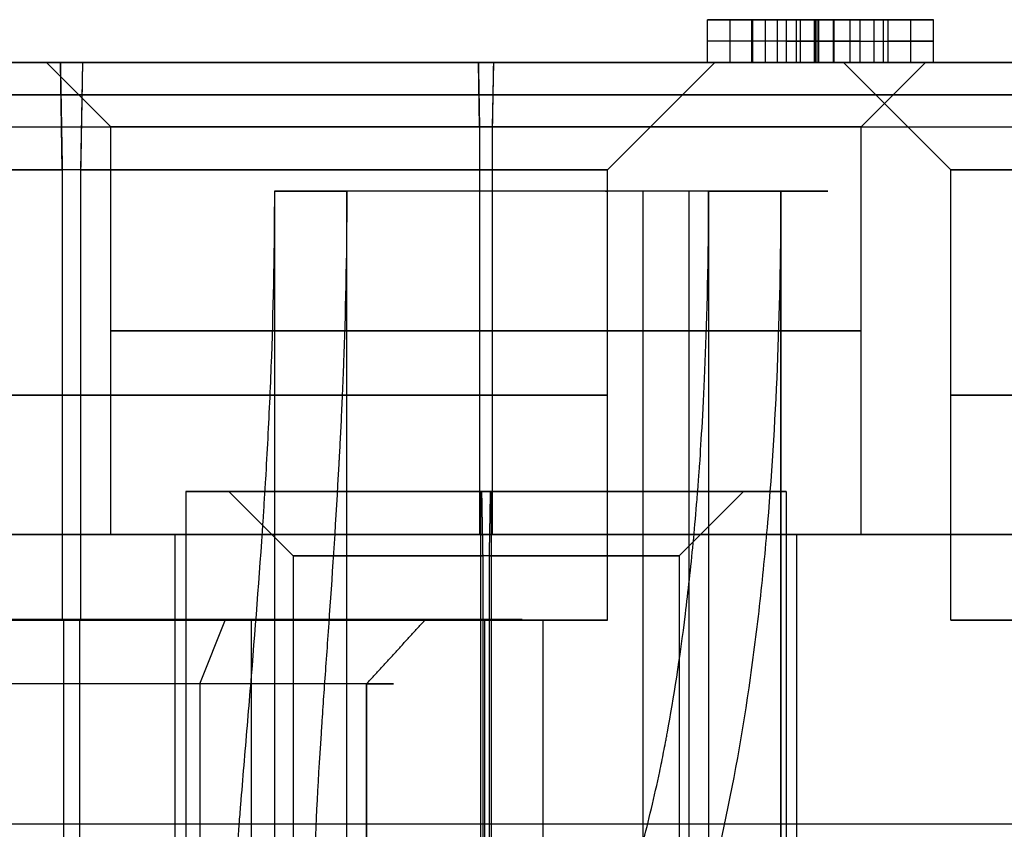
# Model space of a CAD drawing. Header units: millimetres. Extents: x 0 to 284, y -110 to 65.
# Tile 87 of 195: x 243.66 to 248.25, y -75.48 to -71.7. Entities that reach past the tile are written whole.
import ezdxf

# ---------------------------------------------------------------- set-up
doc = ezdxf.new("R2010")
doc.units = ezdxf.units.MM
doc.layers.add('Layer 01', color=7, linetype='Continuous', true_color=0x000000)

msp = doc.modelspace()

# ---------------------------------------------------------------- linework, layer by layer
at = {"layer": 'Layer 01'}
for p, q in [((246.9722, -71.9, 26.5306), (246.9722, -71.7, 26.5306)), ((247.2632, -71.7, 27.2905), (247.0719, -71.7, 27.2872)), ((247.073, -71.9, 27.2913), (247.073, -71.7, 27.2913)), ((247.1348, -71.7, 26.766), (247.1348, -71.9, 26.766)), ((247.2986, -71.7, 27.4356), (247.2986, -71.9, 27.4356)), ((247.3667, -71.9, 28.0553), (247.3667, -71.7, 28.0553)), ((247.3729, -71.9, 27.7045), (247.3729, -71.7, 27.7045)), ((247.3799, -71.7, 28.0555), (247.3863, -71.7, 27.6879)), ((247.3822, -71.9, 27.1695), (247.3822, -71.7, 27.1695)), ((247.3851, -71.9, 27.0028), (247.3851, -71.7, 27.0028)), ((247.3954, -71.7, 27.1697), (247.3983, -71.7, 27.0031)), ((247.4565, -71.9, 27.4383), (247.4565, -71.7, 27.4383)), ((247.6882, -71.7, 27.298), (247.4969, -71.7, 27.2946)), ((247.6435, -71.9, 26.7748), (247.6435, -71.7, 26.7748)), ((247.6869, -71.9, 27.302), (247.6869, -71.7, 27.302)), ((247.8142, -71.9, 26.5453), (247.8142, -71.7, 26.5453)), ((247.0775, -71.8, 26.5325), (246.867, -71.8, 26.5288)), ((247.279, -71.8, 28.0538), (246.867, -71.8, 26.5288)), ((247.1921, -71.8, 26.9995), (247.0775, -71.8, 26.5325)), ((247.5781, -71.8, 27.0062), (247.1921, -71.8, 26.9995)), ((247.2331, -71.8, 27.1669), (247.5313, -71.8, 27.1721)), ((247.3641, -71.8, 27.7043), (247.2331, -71.8, 27.1669)), ((247.279, -71.8, 28.0538), (247.4544, -71.8, 28.0568)), ((247.3816, -71.8, 27.7046), (247.3641, -71.8, 27.7043)), ((247.3816, -71.8, 27.7046), (247.5313, -71.8, 27.1721)), ((247.4544, -71.8, 28.0568), (247.9195, -71.8, 26.5472)), ((247.5781, -71.8, 27.0062), (247.709, -71.8, 26.5435)), ((247.9195, -71.8, 26.5472), (247.709, -71.8, 26.5435)), ((245.5968, -71.9, 21.9431), (243.0323, -71.9, 21.8984)), ((244.0839, -72.2, 23.9489), (243.784, -71.9, 23.9436)), ((243.8574, -72.4, 20.8844), (243.8486, -71.9, 21.3844)), ((243.9446, -72.4, 15.8852), (243.9534, -71.9, 15.3853)), ((245.8031, -72.2, 25.7291), (245.7979, -71.9, 26.0291)), ((245.8642, -72.2, 22.2297), (245.8694, -71.9, 21.9297)), ((248.4701, -71.9, 21.9933), (246.1415, -71.9, 21.9526)), ((246.4006, -72.4, 18.4284), (246.9005, -71.9, 18.4372)), ((247.4568, -71.9, 27.437), (247.2983, -71.9, 27.4343)), ((247.3775, -71.9, 27.7046), (247.3868, -71.9, 27.1695)), ((248.0004, -72.4, 18.4564), (247.5005, -71.9, 18.4476)), ((247.5834, -72.2, 24.0099), (247.8833, -71.9, 24.0152)), ((241.3552, -72.05, 15.1299), (259.7568, -72.05, 15.4511)), ((244.0839, -74.1, 23.9489), (244.0839, -72.2, 23.9489)), ((247.5834, -74.1, 24.0099), (247.5834, -72.2, 24.0099)), ((246.4006, -74.5, 18.4284), (246.4006, -72.4, 18.4284)), ((248.0004, -74.5, 18.4564), (248.0004, -72.4, 18.4564)), ((244.8465, -72.5, 13.6126), (244.8465, -84.6, 13.6126)), ((245.2059, -72.5, 13.4308), (245.1342, -72.5, 13.4295)), ((246.3902, -72.5, 14.2134), (246.3976, -72.5, 13.7902)), ((246.5645, -72.5, 13.7048), (246.5645, -78.8423, 13.7048)), ((246.7792, -72.5, 14.0423), (246.7792, -84.6, 14.0423)), ((247.2897, -72.5, 13.4672), (246.8292, -72.5, 13.4591)), ((247.2089, -72.5, 12.1096), (247.2089, -84.6, 12.1096)), ((244.4339, -73.9, 23.955), (244.4339, -84.6, 23.955)), ((244.6338, -73.9, 23.9585), (244.4339, -73.9, 23.955)), ((244.9338, -74.2, 23.9637), (244.6338, -73.9, 23.9585)), ((245.8092, -73.9, 25.3792), (245.8127, -73.9, 25.1792)), ((245.8546, -73.9, 22.7796), (245.8581, -73.9, 22.5796)), ((246.7335, -74.2, 23.9951), (247.0335, -73.9, 24.0003)), ((247.2334, -73.9, 24.0038), (247.0335, -73.9, 24.0003)), ((247.2334, -73.9, 24.0038), (247.2334, -84.6, 24.0038)), ((244.0839, -74.1, 23.9489), (244.3839, -74.1, 23.9541)), ((244.3839, -83.4, 23.9541), (244.3839, -74.1, 23.9541)), ((245.8084, -74.1, 25.4292), (245.8031, -74.1, 25.7291)), ((245.8642, -74.1, 22.2297), (245.859, -74.1, 22.5296)), ((247.2834, -83.4, 24.0047), (247.2834, -74.1, 24.0047)), ((247.2834, -74.1, 24.0047), (247.5834, -74.1, 24.0099)), ((244.9338, -74.2, 23.9637), (244.9338, -82.9, 23.9637)), ((246.7335, -74.2, 23.9951), (246.7335, -82.9, 23.9951)), ((243.8626, -74.5, 20.5845), (243.8574, -74.5, 20.8844)), ((243.8644, -74.4969, 20.4845), (243.8696, -74.4969, 20.1845)), ((243.9324, -74.4969, 16.5851), (243.9377, -74.4969, 16.2851)), ((243.9446, -74.5, 15.8852), (243.9394, -74.5, 16.1851)), ((244.4997, -74.7969, 17.0095), (244.6194, -74.4969, 16.7344)), ((244.7391, -74.4969, 16.4593), (244.7391, -84.9, 16.4593)), ((246.0007, -74.4969, 18.4215), (245.7007, -74.4969, 18.4162)), ((246.1007, -83.4, 18.4232), (246.1007, -74.5, 18.4232)), ((246.1007, -74.5, 18.4232), (246.4006, -74.5, 18.4284)), ((248.0004, -74.5, 18.4564), (248.3003, -74.5, 18.4616)), ((244.4997, -74.7969, 17.0095), (244.4997, -84.4969, 17.0095)), ((245.2764, -74.7969, 18.9835), (245.2764, -84.4969, 18.9835)), ((245.2764, -74.7969, 18.9835), (245.2764, -84.4969, 18.9835)), ((241.3578, -75.45, 14.9799), (259.7594, -75.45, 15.3011))]:
    msp.add_line(p, q, dxfattribs=at)
at = {"layer": 'Layer 01', "extrusion": (-3.9122e-14, -1, 2.22735e-12)}
msp.add_arc((250.5, 18.5, 71.9), 10.2, 91, 195.3841, dxfattribs=at)
at = {"layer": 'Layer 01', "extrusion": (9.37291e-18, -1, 1.63605e-19)}
for centre, radius, start, end in [((243.901, 18.3848, 71.9), 3, 91, 271), ((243.901, 18.3848, 71.9), 3, 271, 91), ((245.8337, 23.9794, 71.9), 2.05, 271, 91), ((250.5, 18.5, 71.9), 3, 91, 271), ((245.8337, 23.9794, 72.2), 1.75, 271, 91), ((243.901, 18.3848, 72.4), 2.5, 271, 91), ((245.8337, 23.9794, 74.1), 1.45, 91, 271), ((245.8337, 23.9794, 74.1), 1.45, 271, 91), ((245.8337, 23.9794, 74.2), 0.9, 271, 91), ((243.901, 18.3848, 74.5), 2.2, 91, 271), ((243.901, 18.3848, 74.5), 2.2, 271, 91)]:
    msp.add_arc(centre, radius, start, end, dxfattribs=at)
at = {"layer": 'Layer 01', "extrusion": (-9.37291e-18, 1, -1.63605e-19)}
for centre, radius, start, end in [((-245.8337, 23.9794, -71.9), 2.05, 269, 89), ((-245.8337, 23.9794, -72.2), 1.75, 269, 89), ((-243.901, 18.3848, -72.4), 2.5, 269, 89), ((-250.5, 18.5, -72.4), 2.5, 269, 89), ((-245.8337, 23.9794, -74.1), 1.75, 269, 89), ((-245.8337, 23.9794, -74.1), 1.75, 89, 269), ((-245.8337, 23.9794, -74.2), 0.9, 269, 89), ((-243.901, 18.3848, -74.5), 2.5, 269, 89), ((-243.901, 18.3848, -74.5), 2.5, 89, 269), ((-250.5, 18.5, -74.5), 2.5, 269, 89)]:
    msp.add_arc(centre, radius, start, end, dxfattribs=at)
at = {"layer": 'Layer 01', "extrusion": (0, -1, 0)}
msp.add_arc((250.5, 18.5, 72.05), 14.3318, 1, 181, dxfattribs=at)
at = {"layer": 'Layer 01', "extrusion": (-1.95064e-17, 1, 1.08437e-15)}
msp.add_arc((-250.5, 18.5, -72.2), 10.5, 344.6159, 89, dxfattribs=at)
at = {"layer": 'Layer 01', "extrusion": (2.43267e-16, -1, 3.82368e-16)}
for radius in [1.4, 1]:
    msp.add_arc((246.0277, 12.8611, 72.5), radius, 327.535, 147.535, dxfattribs=at)
at = {"layer": 'Layer 01', "extrusion": (0, 1, 0)}
for centre, radius, start, end in [((-245.8337, 23.9794, -73.15), 1.75, 269, 89), ((-245.8337, 23.9794, -73.15), 1.75, 89, 269), ((-243.901, 18.3848, -73.45), 2.5, 269, 89), ((-243.901, 18.3848, -73.45), 2.5, 89, 269), ((-250.5, 18.5, -73.45), 2.5, 269, 89), ((-250.5, 18.5, -75.45), 10.5, 344.6159, 193.3841)]:
    msp.add_arc(centre, radius, start, end, dxfattribs=at)
at = {"layer": 'Layer 01', "extrusion": (-7.92034e-17, -1, 5.0747e-15)}
msp.add_arc((245.8337, 23.9794, 73.9), 1.4, 91, 271, dxfattribs=at)
at = {"layer": 'Layer 01', "extrusion": (-9.39661e-17, -1, 5.92045e-15)}
msp.add_arc((245.8337, 23.9794, 73.9), 1.2, 91, 271, dxfattribs=at)
at = {"layer": 'Layer 01', "extrusion": (9.79492e-17, -1, -5.07437e-15)}
msp.add_arc((245.8337, 23.9794, 73.9), 1.4, 271, 91, dxfattribs=at)
at = {"layer": 'Layer 01', "extrusion": (1.12712e-16, -1, -5.92012e-15)}
msp.add_arc((245.8337, 23.9794, 73.9), 1.2, 271, 91, dxfattribs=at)
at = {"layer": 'Layer 01', "extrusion": (-9.89283e-16, -1, 5.19869e-16)}
msp.add_arc((250.5, 18.5, 74.1), 14.5, 1, 181, dxfattribs=at)
at = {"layer": 'Layer 01', "extrusion": (4.80582e-16, -1, 5.45526e-16)}
msp.add_arc((250.5, 18.5, 74.1), 14.5, 181, 1, dxfattribs=at)
at = {"layer": 'Layer 01', "extrusion": (9.37291e-18, 1, -5.36973e-16)}
for start, end in [(359, 179), (179, 359)]:
    msp.add_arc((-250.5, 18.5, -74.1), 14.3496, start, end, dxfattribs=at)
at = {"layer": 'Layer 01', "extrusion": (-1.96563e-16, -1, 4.51576e-16)}
for centre, radius, start, end in [((243.901, 18.3848, 74.4969), 2.1, 23.5227, 203.5227), ((243.901, 18.3848, 74.4969), 1.8, 23.5227, 203.5227), ((243.901, 18.3848, 74.4969), 2.1, 203.5227, 23.5227), ((243.901, 18.3848, 74.4969), 1.8, 203.5227, 23.5227), ((250.5, 18.5, 74.4969), 2.1, 23.5227, 203.5227), ((243.901, 18.3848, 74.7969), 1.5, 23.5227, 203.5227)]:
    msp.add_arc(centre, radius, start, end, dxfattribs=at)
at = {"layer": 'Layer 01', "extrusion": (1.96563e-16, 1, -4.51576e-16)}
msp.add_arc((-243.901, 18.3848, -74.7969), 1.5, 156.4773, 336.4773, dxfattribs=at)
at = {"layer": 'Layer 01'}
for points in [[(246.867, -71.7, 26.5288), (246.9722, -71.7, 26.5306), (247.0775, -71.7, 26.5325)], [(246.867, -71.9, 26.5288), (246.867, -71.8, 26.5288), (246.867, -71.7, 26.5288)], [(247.279, -71.7, 28.0538), (247.073, -71.7, 27.2913), (246.867, -71.7, 26.5288)], [(247.0775, -71.7, 26.5325), (247.1348, -71.7, 26.766), (247.1921, -71.7, 26.9995)], [(247.0775, -71.9, 26.5325), (247.0775, -71.8, 26.5325), (247.0775, -71.7, 26.5325)], [(247.1921, -71.7, 26.9995), (247.3851, -71.7, 27.0028), (247.5781, -71.7, 27.0062)], [(247.1921, -71.9, 26.9995), (247.1921, -71.8, 26.9995), (247.1921, -71.7, 26.9995)], [(247.5313, -71.7, 27.1721), (247.3822, -71.7, 27.1695), (247.2331, -71.7, 27.1669)], [(247.2331, -71.7, 27.1669), (247.2331, -71.8, 27.1669), (247.2331, -71.9, 27.1669)], [(247.2331, -71.7, 27.1669), (247.2986, -71.7, 27.4356), (247.3641, -71.7, 27.7043)], [(247.4544, -71.7, 28.0568), (247.3667, -71.7, 28.0553), (247.279, -71.7, 28.0538)], [(247.279, -71.7, 28.0538), (247.279, -71.8, 28.0538), (247.279, -71.9, 28.0538)], [(247.3641, -71.7, 27.7043), (247.3641, -71.8, 27.7043), (247.3641, -71.9, 27.7043)], [(247.3641, -71.7, 27.7043), (247.3729, -71.7, 27.7045), (247.3816, -71.7, 27.7046)], [(247.3816, -71.7, 27.7046), (247.3816, -71.8, 27.7046), (247.3816, -71.9, 27.7046)], [(247.3816, -71.7, 27.7046), (247.4565, -71.7, 27.4383), (247.5313, -71.7, 27.1721)], [(247.4544, -71.9, 28.0568), (247.4544, -71.8, 28.0568), (247.4544, -71.7, 28.0568)], [(247.9195, -71.7, 26.5472), (247.6869, -71.7, 27.302), (247.4544, -71.7, 28.0568)], [(247.5313, -71.9, 27.1721), (247.5313, -71.8, 27.1721), (247.5313, -71.7, 27.1721)], [(247.5781, -71.7, 27.0062), (247.6435, -71.7, 26.7748), (247.709, -71.7, 26.5435)], [(247.5781, -71.9, 27.0062), (247.5781, -71.8, 27.0062), (247.5781, -71.7, 27.0062)], [(247.709, -71.7, 26.5435), (247.8142, -71.7, 26.5453), (247.9195, -71.7, 26.5472)], [(247.709, -71.9, 26.5435), (247.709, -71.8, 26.5435), (247.709, -71.7, 26.5435)], [(247.9195, -71.9, 26.5472), (247.9195, -71.8, 26.5472), (247.9195, -71.7, 26.5472)], [(241.3526, -71.9, 15.2799), (250.5534, -71.9, 15.4405), (259.7542, -71.9, 15.6011)], [(243.8486, -71.9, 21.3844), (243.853, -72.15, 21.1344), (243.8574, -72.4, 20.8844)], [(243.9446, -72.4, 15.8852), (243.949, -72.15, 15.6352), (243.9534, -71.9, 15.3853)], [(245.7979, -71.9, 26.0291), (245.8005, -72.05, 25.8791), (245.8031, -72.2, 25.7291)], [(245.8642, -72.2, 22.2297), (245.8668, -72.05, 22.0797), (245.8694, -71.9, 21.9297)], [(247.0775, -71.9, 26.5325), (246.9722, -71.9, 26.5306), (246.867, -71.9, 26.5288)], [(246.867, -71.9, 26.5288), (247.073, -71.9, 27.2913), (247.279, -71.9, 28.0538)], [(247.1921, -71.9, 26.9995), (247.1348, -71.9, 26.766), (247.0775, -71.9, 26.5325)], [(247.5781, -71.9, 27.0062), (247.3851, -71.9, 27.0028), (247.1921, -71.9, 26.9995)], [(247.2331, -71.9, 27.1669), (247.3822, -71.9, 27.1695), (247.5313, -71.9, 27.1721)], [(247.3641, -71.9, 27.7043), (247.2986, -71.9, 27.4356), (247.2331, -71.9, 27.1669)], [(247.279, -71.9, 28.0538), (247.3667, -71.9, 28.0553), (247.4544, -71.9, 28.0568)], [(247.3816, -71.9, 27.7046), (247.3729, -71.9, 27.7045), (247.3641, -71.9, 27.7043)], [(247.5313, -71.9, 27.1721), (247.4565, -71.9, 27.4383), (247.3816, -71.9, 27.7046)], [(247.4544, -71.9, 28.0568), (247.6869, -71.9, 27.302), (247.9195, -71.9, 26.5472)], [(247.709, -71.9, 26.5435), (247.6435, -71.9, 26.7748), (247.5781, -71.9, 27.0062)], [(247.9195, -71.9, 26.5472), (247.8142, -71.9, 26.5453), (247.709, -71.9, 26.5435)], [(241.3578, -72.2, 14.9799), (250.5586, -72.2, 15.1405), (259.7594, -72.2, 15.3011)], [(245.8031, -72.2, 25.7291), (245.8031, -73.15, 25.7291), (245.8031, -74.1, 25.7291)], [(245.8642, -74.1, 22.2297), (245.8642, -73.15, 22.2297), (245.8642, -72.2, 22.2297)], [(243.8574, -72.4, 20.8844), (243.8574, -73.45, 20.8844), (243.8574, -74.5, 20.8844)], [(243.9446, -74.5, 15.8852), (243.9446, -73.45, 15.8852), (243.9446, -72.4, 15.8852)], [(244.8465, -72.5, 13.6126), (244.8465, -78.55, 13.6126), (244.8465, -84.6, 13.6126)], [(244.8465, -72.5, 13.6126), (245.0153, -72.5, 13.5052), (245.184, -72.5, 13.3979)], [(245.184, -78.8423, 13.3979), (245.184, -75.6711, 13.3979), (245.184, -72.5, 13.3979)], [(246.8715, -72.5, 12.3243), (246.8715, -75.6711, 12.3243), (246.8715, -78.8423, 12.3243)], [(246.8715, -72.5, 12.3243), (247.0402, -72.5, 12.2169), (247.2089, -72.5, 12.1096)], [(247.2089, -84.6, 12.1096), (247.2089, -78.55, 12.1096), (247.2089, -72.5, 12.1096)], [(245.8092, -82.1, 25.3792), (245.8092, -78, 25.3792), (245.8092, -73.9, 25.3792)], [(245.8127, -73.9, 25.1792), (245.8153, -74.05, 25.0292), (245.818, -74.2, 24.8793)], [(245.8494, -74.2, 23.0795), (245.852, -74.05, 22.9296), (245.8546, -73.9, 22.7796)], [(245.8581, -73.9, 22.5796), (245.8581, -79.25, 22.5796), (245.8581, -84.6, 22.5796)], [(245.8084, -74.1, 25.4292), (245.8084, -78.75, 25.4292), (245.8084, -83.4, 25.4292)], [(245.859, -83.4, 22.5296), (245.859, -78.75, 22.5296), (245.859, -74.1, 22.5296)], [(245.818, -74.2, 24.8793), (245.818, -78.15, 24.8793), (245.818, -82.1, 24.8793)], [(245.8494, -82.9, 23.0795), (245.8494, -78.55, 23.0795), (245.8494, -74.2, 23.0795)], [(243.8626, -74.5, 20.5845), (243.8626, -78.95, 20.5845), (243.8626, -83.4, 20.5845)], [(243.9394, -83.4, 16.1851), (243.9394, -78.95, 16.1851), (243.9394, -74.5, 16.1851)], [(245.2764, -74.7969, 18.9835), (245.4139, -74.6469, 19.0433), (245.5514, -74.4969, 19.1032)], [(245.8265, -74.4969, 19.2229), (245.8265, -79.6984, 19.2229), (245.8265, -84.9, 19.2229)], [(245.2764, -84.4969, 18.9835), (245.2764, -79.6469, 18.9835), (245.2764, -74.7969, 18.9835)]]:
    msp.add_open_spline(points, degree=2, dxfattribs=at)
for points, knots in [([(244.8465, -72.5, 13.6126), (244.8465, -72.7576, 13.6126), (244.8417, -73.0142, 13.6051), (244.8278, -73.3979, 13.5824), (244.8221, -73.5256, 13.5729), (244.8121, -73.7167, 13.5556), (244.8068, -73.8122, 13.5462), (244.8009, -73.9076, 13.5356), (244.7969, -73.9711, 13.5283), (244.795, -74.0017, 13.5246), (244.7755, -74.2978, 13.4881), (244.7553, -74.5548, 13.4474), (244.7242, -74.9313, 13.3725), (244.7138, -75.0553, 13.3453), (244.6985, -75.239, 13.3008), (244.691, -75.3302, 13.2777), (244.6825, -75.4357, 13.2492), (244.6784, -75.4882, 13.2345), (244.6767, -75.5106, 13.2281), (244.6755, -75.5256, 13.2239), (244.6751, -75.5318, 13.2221), (244.653, -75.8203, 13.1389), (244.6369, -76.0785, 13.0487), (244.6274, -76.4337, 12.9009), (244.6268, -76.5467, 12.8496), (244.6305, -76.7081, 12.7698), (244.6335, -76.7868, 12.7293), (244.6392, -76.8751, 12.681), (244.6427, -76.9183, 12.6567), (244.6443, -76.9367, 12.6462), (244.6454, -76.9489, 12.6391), (244.6458, -76.953, 12.6367), (244.6588, -77.0884, 12.5581), (244.6773, -77.2032, 12.4835), (244.7152, -77.3564, 12.3723), (244.7296, -77.4043, 12.3354), (244.7537, -77.4715, 12.2804), (244.7664, -77.5039, 12.2531), (244.7823, -77.5396, 12.2214), (244.7906, -77.5569, 12.2057), (244.7942, -77.5642, 12.1989), (244.7966, -77.5691, 12.1944), (244.7974, -77.5706, 12.1931), (244.9078, -77.7875, 11.9909), (245.0666, -77.8961, 11.8158), (245.3654, -77.9018, 11.622), (245.4723, -77.877, 11.5707), (245.6383, -77.7998, 11.5151), (245.6945, -77.7673, 11.5001), (245.7795, -77.7087, 11.483), (245.8222, -77.6769, 11.4757), (245.8722, -77.6354, 11.4696), (245.8971, -77.6135, 11.4672), (245.9079, -77.6039, 11.4662), (245.915, -77.5975, 11.4656), (245.9196, -77.5933, 11.4653), (246.005, -77.5149, 11.4588), (246.0867, -77.4258, 11.4601), (246.2057, -77.2724, 11.4719), (246.2448, -77.218, 11.4775), (246.3024, -77.1315, 11.4882), (246.3309, -77.0871, 11.4941), (246.3637, -77.033, 11.5019), (246.38, -77.0055, 11.5061), (246.3869, -76.9936, 11.5079), (246.3915, -76.9856, 11.5092), (246.3944, -76.9806, 11.51), (246.5074, -76.7837, 11.5408), (246.6073, -76.5678, 11.5828), (246.7391, -76.2108, 11.6542), (246.78, -76.0863, 11.6795), (246.8371, -75.8913, 11.7185), (246.8646, -75.7917, 11.7383), (246.8948, -75.6719, 11.7618), (246.9094, -75.6111, 11.7736), (246.9156, -75.5849, 11.7786), (246.9197, -75.5673, 11.782), (246.9221, -75.5572, 11.784), (246.9787, -75.3111, 11.8312), (247.0235, -75.0663, 11.8755), (247.0785, -74.6899, 11.9355), (247.0948, -74.5628, 11.9545), (247.1165, -74.37, 11.9809), (247.1233, -74.3053, 11.9894), (247.1361, -74.1752, 12.0057), (247.1422, -74.1081, 12.0137), (247.1907, -73.533, 12.0784), (247.2089, -73.018, 12.1095), (247.2089, -72.5, 12.1096)], [0, 0, 0, 0, 0.776602, 0.776602, 1.164902, 1.164902, 1.359053, 1.456128, 1.456128, 1.553203, 1.553203, 2.329805, 2.329805, 2.718106, 2.718106, 2.912256, 3.009331, 3.057869, 3.082138, 3.082138, 3.106407, 3.106407, 3.883008, 3.883008, 4.271309, 4.271309, 4.465459, 4.562535, 4.611072, 4.635341, 4.635341, 4.65961, 4.65961, 5.047911, 5.047911, 5.242061, 5.242061, 5.339136, 5.387674, 5.411943, 5.424077, 5.424077, 5.436211, 5.436211, 6.212813, 6.212813, 6.601114, 6.601114, 6.795264, 6.795264, 6.89234, 6.940877, 6.965146, 6.97728, 6.97728, 6.989415, 6.989415, 7.377716, 7.377716, 7.571866, 7.571866, 7.668941, 7.717479, 7.741748, 7.753882, 7.753882, 7.766016, 7.766016, 8.542618, 8.542618, 8.930919, 8.930919, 9.125069, 9.222144, 9.270682, 9.294951, 9.294951, 9.31922, 9.31922, 10.095821, 10.095821, 10.484122, 10.484122, 10.678273, 10.678273, 10.872423, 10.872423, 12.425626, 12.425626, 12.425626, 12.425626]), ([(245.184, -72.5, 13.3979), (245.184, -72.8189, 13.3979), (245.177, -73.0845, 13.3865), (245.1653, -73.4025, 13.3669), (245.1612, -73.4952, 13.3598), (245.1554, -73.6142, 13.3498), (245.1536, -73.6505, 13.3465), (245.1509, -73.7001, 13.3419), (245.1497, -73.7236, 13.3397), (245.1483, -73.7489, 13.3372), (245.1477, -73.761, 13.3359), (245.1473, -73.7669, 13.3353), (245.1472, -73.7694, 13.3351), (245.1471, -73.771, 13.3349), (245.1471, -73.7707, 13.335), (245.1328, -74.0317, 13.3084), (245.1172, -74.2657, 13.2755), (245.0954, -74.5794, 13.2222), (245.0884, -74.6778, 13.2038), (245.0787, -74.8161, 13.1758), (245.074, -74.883, 13.1617), (245.0689, -74.957, 13.1452), (245.0665, -74.993, 13.137), (245.0654, -75.0108, 13.1328), (245.0649, -75.0183, 13.1311), (245.0645, -75.0233, 13.1299), (245.0645, -75.0245, 13.1296), (245.0481, -75.2752, 13.0706), (245.0363, -75.4984, 13.0059), (245.0284, -75.7984, 12.904), (245.0274, -75.8927, 12.8693), (245.0287, -76.0255, 12.8165), (245.0301, -76.0898, 12.79), (245.0329, -76.1612, 12.7588), (245.0347, -76.1959, 12.7432), (245.0357, -76.2131, 12.7354), (245.0361, -76.2203, 12.7321), (245.0364, -76.2252, 12.7298), (245.0365, -76.2265, 12.7292), (245.0438, -76.3437, 12.6751), (245.0551, -76.4465, 12.622), (245.0793, -76.5848, 12.5427), (245.0932, -76.6499, 12.5031), (245.1127, -76.7191, 12.4573), (245.1233, -76.7519, 12.4345), (245.128, -76.7657, 12.4247), (245.1311, -76.7747, 12.4182), (245.1322, -76.7778, 12.416), (245.1516, -76.8307, 12.3775), (245.1709, -76.8727, 12.344), (245.203, -76.9281, 12.2951), (245.2199, -76.954, 12.271), (245.241, -76.9809, 12.2436), (245.2504, -76.9917, 12.232), (245.2567, -76.9987, 12.2242), (245.2591, -77.0013, 12.2214), (245.3279, -77.0734, 12.1398), (245.4036, -77.1072, 12.0731), (245.5337, -77.1076, 11.9901), (245.5786, -77.0992, 11.9661), (245.6478, -77.0739, 11.9356), (245.683, -77.058, 11.9217), (245.7248, -77.0339, 11.9079), (245.743, -77.0224, 11.9025), (245.7551, -77.0144, 11.8989), (245.7625, -77.0094, 11.8969), (245.8059, -76.9791, 11.8852), (245.8446, -76.9472, 11.8772), (245.9025, -76.8918, 11.8687), (245.9314, -76.8622, 11.8654), (245.9651, -76.8244, 11.863), (245.9795, -76.8074, 11.8622), (245.9891, -76.796, 11.8618), (245.9951, -76.7887, 11.8616), (246.0565, -76.7135, 11.8598), (246.1128, -76.6324, 11.8631), (246.1946, -76.4949, 11.8747), (246.2348, -76.4222, 11.8821), (246.2804, -76.3304, 11.8934), (246.3028, -76.2828, 11.8996), (246.314, -76.2585, 11.9029), (246.3187, -76.248, 11.9044), (246.3219, -76.241, 11.9053), (246.3239, -76.2364, 11.906), (246.3944, -76.0784, 11.9279), (246.4599, -75.9002, 11.957), (246.5495, -75.5978, 12.0077), (246.578, -75.4911, 12.0258), (246.6181, -75.3221, 12.054), (246.6375, -75.2354, 12.0683), (246.6589, -75.1302, 12.0854), (246.6693, -75.0767, 12.094), (246.6744, -75.0497, 12.0983), (246.6766, -75.038, 12.1002), (246.6781, -75.0303, 12.1014), (246.679, -75.025, 12.1023), (246.709, -74.863, 12.128), (246.7376, -74.6794, 12.1562), (246.7763, -74.3669, 12.1983), (246.7885, -74.2566, 12.2123), (246.8053, -74.0818, 12.2325), (246.8133, -73.992, 12.2424), (246.8219, -73.8833, 12.2535), (246.826, -73.8279, 12.2589), (246.828, -73.7999, 12.2615), (246.829, -73.7859, 12.2628), (246.8295, -73.7799, 12.2634), (246.8297, -73.7758, 12.2638), (246.83, -73.7726, 12.2641), (246.8373, -73.6663, 12.2739), (246.847, -73.5079, 12.288), (246.8641, -73.0841, 12.3132), (246.8715, -72.8187, 12.3243), (246.8715, -72.5, 12.3243)], [0, 0, 0, 0, 0.640398, 0.640398, 0.960597, 0.960597, 1.120697, 1.120697, 1.200746, 1.240771, 1.260784, 1.27079, 1.275793, 1.275793, 1.280796, 1.280796, 1.921194, 1.921194, 2.241393, 2.241393, 2.401493, 2.481543, 2.521568, 2.54158, 2.551586, 2.551586, 2.561592, 2.561592, 3.20199, 3.20199, 3.52219, 3.52219, 3.682289, 3.762339, 3.802364, 3.822376, 3.832382, 3.832382, 3.842389, 3.842389, 4.162588, 4.162588, 4.322687, 4.402737, 4.442762, 4.462774, 4.462774, 4.482787, 4.482787, 4.642886, 4.642886, 4.722936, 4.762961, 4.782973, 4.782973, 4.802986, 4.802986, 5.123185, 5.123185, 5.283284, 5.283284, 5.363334, 5.403359, 5.423371, 5.423371, 5.443384, 5.443384, 5.603483, 5.603483, 5.683533, 5.723558, 5.74357, 5.74357, 5.763583, 5.763583, 6.083782, 6.083782, 6.243881, 6.323931, 6.363956, 6.383969, 6.393975, 6.393975, 6.403981, 6.403981, 7.044379, 7.044379, 7.364578, 7.364578, 7.524678, 7.604727, 7.644752, 7.664765, 7.674771, 7.674771, 7.684777, 7.684777, 8.325175, 8.325175, 8.645374, 8.645374, 8.805474, 8.885524, 8.925549, 8.945561, 8.955567, 8.96057, 8.96057, 8.965573, 8.965573, 9.605971, 9.605971, 10.24637, 10.24637, 10.24637, 10.24637])]:
    msp.add_open_spline(points, degree=3, knots=knots, dxfattribs=at)

doc.saveas('drawing.dxf')
